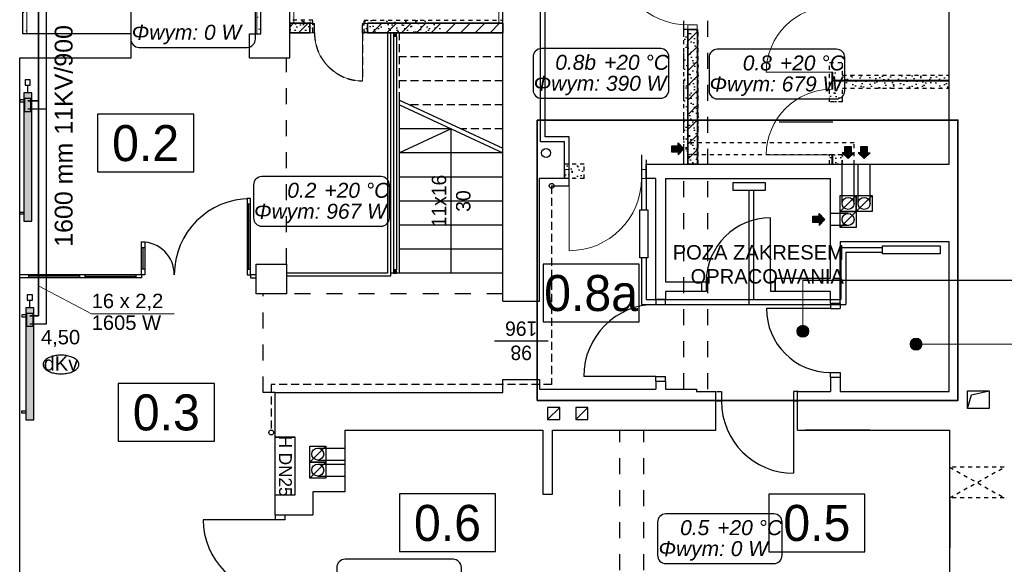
# Model space of a CAD drawing. Header units: millimetres. Extents: x 45180 to 119519, y 31297 to 302414.
# Tile 16 of 97: x 86590 to 98880, y 96303 to 103105. Entities that reach past the tile are written whole.
import ezdxf
from ezdxf.lldxf.tags import DXFTag

# ---------------------------------------------------------------- set-up
doc = ezdxf.new("R2010")
doc.units = ezdxf.units.MM
doc.header["$MEASUREMENT"] = 0
for name, pattern in [('Hidden Line', [100, 50, -50]), ('Krawędzie ukryte', [150, 100, -50]), ('Przerywana', [400, 200, -200])]:
    doc.linetypes.add(name, pattern=pattern)
doc.layers.get('0').update_dxf_attribs({"color": 252})
for name, color, linetype in [('#podkład', 252, 'Continuous'), ('Drzwi ArchiCAD', 252, 'Continuous'), ('IS_Armatura_podłączeniowa_grz._dolnozas.', 7, 'SOLID'), ('IS_Armatura_Therm', 7, 'SOLID'), ('IS_Grafika', 7, 'SOLID'), ('IS_Grzejniki_Plan_rzut', 7, 'SOLID'), ('IS_Opisy_działek_Therm', 7, 'SOLID'), ('IS_Text_Armatury_Therm', 7, 'Continuous'), ('IS_Text_Konstrukcji', 7, 'Continuous'), ('IS_Text_Odbiornikow_Therm', 7, 'Continuous')]:
    doc.layers.add(name, color=color, linetype=linetype)
for name, color, linetype, lineweight in [('Arch ocieplenie_Nr_Pióra__21', 252, 'Continuous', 13), ('Arch opisy_Nr_Pióra__21', 252, 'Continuous', 13), ('Arch zmurowania_Nr_Pióra__21', 252, 'Continuous', 13), ('Arch zmurowania_Nr_Pióra__27', 252, 'Continuous', 35), ('Arch ściany działowe_Nr_Pióra__15', 252, 'Continuous', 25), ('Arch ściany działowe_Nr_Pióra__5', 252, 'Continuous', 13), ('Drzwi ArchiCAD_Nr_Pióra__27', 252, 'Continuous', 35), ('Drzwi ArchiCAD_Nr_Pióra__5', 252, 'Continuous', 13), ('IS_Powrót', 5, 'DASHDOT', 35), ('IS_Zasilanie', 1, 'SOLID', 30)]:
    doc.layers.add(name, color=color, linetype=linetype, lineweight=lineweight)
doc.styles.add('GENERATED_STYLE_3', font='txt')
doc.styles.add('GENERATED_STYLE_5', font='txt')
doc.styles.get("Standard").update_dxf_attribs({"font": 'arial.ttf', "bigfont": 'BIGFONT.SHX'})
tags = doc.linetypes.add('DASHDOT', pattern=[20, 10, -5, 0, -5]).pattern_tags.tags
tags[10:11] = [DXFTag(74, 4), DXFTag(75, 0), DXFTag(340, '0'), DXFTag(46, 0.0), DXFTag(50, 0.0), DXFTag(44, 0.0), DXFTag(45, 0.0)]
tags[8:9] = [DXFTag(74, 4), DXFTag(75, 0), DXFTag(340, '0'), DXFTag(46, 0.0), DXFTag(50, 0.0), DXFTag(44, 0.0), DXFTag(45, 0.0)]
tags[6:7] = [DXFTag(74, 4), DXFTag(75, 0), DXFTag(340, '0'), DXFTag(46, 0.0), DXFTag(50, 0.0), DXFTag(44, 0.0), DXFTag(45, 0.0)]
tags[4:5] = [DXFTag(74, 4), DXFTag(75, 0), DXFTag(340, '0'), DXFTag(46, 0.0), DXFTag(50, 0.0), DXFTag(44, 0.0), DXFTag(45, 0.0)]
tags = doc.linetypes.add('SOLID', pattern=[10, 10, 0]).pattern_tags.tags
tags[6:7] = [DXFTag(74, 4), DXFTag(75, 0), DXFTag(340, '0'), DXFTag(46, 0.0), DXFTag(50, 0.0), DXFTag(44, 0.0), DXFTag(45, 0.0)]
tags[4:5] = [DXFTag(74, 4), DXFTag(75, 0), DXFTag(340, '0'), DXFTag(46, 0.0), DXFTag(50, 0.0), DXFTag(44, 0.0), DXFTag(45, 0.0)]
pattern_1 = [(45, (186358.74, 43896.4), (-63.63961, 63.63961), [0, -60, 0, -90]), (110, (186558.74, 43896.4), (84.572336, 30.78181), [0, -44, 0, -76])]
pattern_2 = [(45, (0, 0), (-91.92388, 91.92388), [])]
pattern_3 = [(0, (0, 0), (0, 623.5383), [60, -300]), (0, (180, 311.8), (0, 623.5383), [60, -300]), (60, (0, 0), (-540, 311.769), [60, -300]), (60, (360, 0), (-540, 311.769), [60, -300]), (120, (60, 0), (540, 311.769), [60, -300]), (120, (420, 0), (540, 311.769), [60, -300]), (0, (0, 60), (0, 120), [0, -120, 0, -180]), (45, (60, 60), (-84.85282, 84.85282), [0, -90, 0, -150])]

# ---------------------------------------------------------------- blocks, each defined once
blk = doc.blocks.new('D1 Drzwi proste 14_2')
at = {"layer": 'Drzwi ArchiCAD_Nr_Pióra__5', "linetype": 'Continuous'}
for p, q in [((410, 0), (410, 820)), ((-410, 0), (-470, 0)), ((-470, 0), (-470, -10)), ((-470, 0), (-470, -10)), ((-410, -10), (-410, 0)), ((470, 0), (410, 0)), ((410, 0), (410, -10)), ((470, -10), (470, 0)), ((470, 0), (470, -10)), ((-470, -10), (-410, -10)), ((410, -10), (470, -10))]:
    blk.add_line(p, q, dxfattribs=at)
blk.add_arc((410, 0), 820, 90, 180, dxfattribs=at)
blk = doc.blocks.new('D1 Drzwi proste 14_3')
at = {"layer": 'Drzwi ArchiCAD_Nr_Pióra__5', "linetype": 'Continuous'}
for p, q in [((410, 0), (410, 820)), ((-410, 0), (-470, 0)), ((-470, 0), (-470, -10)), ((-470, 0), (-470, -10)), ((-410, -10), (-410, 0)), ((470, 0), (410, 0)), ((410, 0), (410, -10)), ((470, -10), (470, 0)), ((470, 0), (470, -10)), ((-470, -10), (-410, -10)), ((410, -10), (470, -10))]:
    blk.add_line(p, q, dxfattribs=at)
blk.add_arc((410, 0), 820, 90, 180, dxfattribs=at)
blk = doc.blocks.new('Ściana_37', base_point=(-89619, 57604))
at = {"layer": 'Arch ściany działowe_Nr_Pióra__15', "linetype": 'Continuous'}
for points in [[(-89619, 60704), (-89631, 60704), (-89631, 60664), (-89621, 60664), (-89619, 60664)], [(-89631, 59632), (-89621, 59632), (-89619, 59632), (-89619, 59724), (-89621, 59724), (-89631, 59724)], [(-89631, 58600), (-89621, 58600), (-89619, 58600), (-89619, 58692), (-89621, 58692), (-89631, 58692)], [(-89631, 57604), (-89619, 57604), (-89619, 57660), (-89621, 57660), (-89631, 57660)]]:
    blk.add_hatch(color=256, dxfattribs=at).paths.add_polyline_path(points, flags=0)
at = {"layer": 'Arch ściany działowe_Nr_Pióra__5', "linetype": 'Continuous'}
for p, q in [((-89619, 60704), (-89631, 60704)), ((-89631, 60704), (-89631, 60664)), ((-89631, 60664), (-89621, 60664)), ((-89621, 60664), (-89619, 60664)), ((-89619, 60664), (-89619, 60704)), ((-89631, 59724), (-89621, 59724)), ((-89631, 59724), (-89631, 59632)), ((-89631, 59632), (-89621, 59632)), ((-89621, 59724), (-89619, 59724)), ((-89621, 59632), (-89619, 59632)), ((-89619, 59684), (-89619, 59724)), ((-89619, 59632), (-89619, 59672)), ((-89631, 58692), (-89621, 58692)), ((-89631, 58692), (-89631, 58600)), ((-89621, 58692), (-89619, 58692)), ((-89619, 58652), (-89619, 58692)), ((-89619, 58600), (-89619, 58640)), ((-89631, 58600), (-89621, 58600)), ((-89621, 58600), (-89619, 58600)), ((-89631, 57660), (-89621, 57660)), ((-89631, 57660), (-89631, 57604)), ((-89621, 57660), (-89619, 57660)), ((-89619, 57604), (-89619, 57660)), ((-89631, 57604), (-89619, 57604))]:
    blk.add_line(p, q, dxfattribs=at)
at = {"layer": 'Drzwi ArchiCAD', "color": 8, "linetype": 'Continuous', "lineweight": 13, "true_color": 0x7f7f7f, "zscale": 1000, "rotation": 90.00000000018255}
blk.add_blockref('D1 Drzwi proste 14_3', (-89631, 60194), dxfattribs=at)
at = {"layer": 'Drzwi ArchiCAD', "color": 8, "linetype": 'Continuous', "lineweight": 13, "true_color": 0x7f7f7f, "xscale": -1, "zscale": 1000, "rotation": 90.00000000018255}
for p in [(-89631, 59162), (-89631, 58130)]:
    blk.add_blockref('D1 Drzwi proste 14_2', p, dxfattribs=at)
blk = doc.blocks.new('Ściana_38', base_point=(-88169, 58640))
at = {"layer": 'Arch ściany działowe_Nr_Pióra__15', "linetype": 'Continuous'}
blk.add_hatch(color=256, dxfattribs=at).paths.add_polyline_path([(-88169, 58652), (-89619, 58652), (-89619, 58640), (-88169, 58640)], flags=0)
at = {"layer": 'Arch ściany działowe_Nr_Pióra__5', "linetype": 'Continuous'}
for p, q in [((-88169, 58652), (-89619, 58652)), ((-89619, 58640), (-88169, 58640)), ((-88169, 58640), (-88169, 58652))]:
    blk.add_line(p, q, dxfattribs=at)
blk = doc.blocks.new('D1 Drzwi proste 14_4')
at = {"layer": 'Drzwi ArchiCAD_Nr_Pióra__27', "linetype": 'Continuous'}
for p, q in [((-510, 0), (-510, -115)), ((510, 0), (510, -115))]:
    blk.add_line(p, q, dxfattribs=at)
at = {"layer": 'Drzwi ArchiCAD_Nr_Pióra__5', "linetype": 'Continuous'}
for p, q in [((450, 0), (450, 900)), ((-450, 0), (-510, 0)), ((-510, 0), (-510, -115)), ((-450, -115), (-450, 0)), ((510, 0), (450, 0)), ((450, 0), (450, -115)), ((510, -115), (510, 0)), ((-510, -115), (-450, -115)), ((450, -115), (510, -115))]:
    blk.add_line(p, q, dxfattribs=at)
blk.add_arc((450, 0), 900, 90, 180, dxfattribs=at)
blk = doc.blocks.new('Ściana_40', base_point=(-91309, 60704))
at = {"layer": 'Arch zmurowania_Nr_Pióra__21', "linetype": 'Continuous'}
h = blk.add_hatch(dxfattribs=at)
h.set_pattern_fill('Common_Brick', color=256, style=0, pattern_type=2)
h.set_pattern_definition(pattern_2)
h.paths.add_polyline_path([(-91429, 60704), (-91429, 60304), (-91314, 60304), (-91309, 60304), (-91309, 60704)], flags=0)
h = blk.add_hatch(dxfattribs=at)
h.set_pattern_fill('Common_Brick', color=256, style=0, pattern_type=2)
h.set_pattern_definition(pattern_2)
h.paths.add_polyline_path([(-91429, 57604), (-91309, 57604), (-91309, 59284), (-91314, 59284), (-91429, 59284)], flags=0)
at = {"layer": 'Arch zmurowania_Nr_Pióra__27', "linetype": 'Continuous'}
for p, q in [((-91429, 60704), (-91429, 60304)), ((-91309, 60704), (-91429, 60704)), ((-91309, 60304), (-91309, 60704)), ((-91429, 60304), (-91314, 60304)), ((-91314, 60304), (-91309, 60304)), ((-91429, 59284), (-91314, 59284)), ((-91429, 59284), (-91429, 57604)), ((-91314, 59284), (-91309, 59284)), ((-91309, 57604), (-91309, 59284)), ((-91429, 57604), (-91309, 57604))]:
    blk.add_line(p, q, dxfattribs=at)
at = {"layer": 'Drzwi ArchiCAD', "color": 8, "linetype": 'Continuous', "lineweight": 13, "true_color": 0x7f7f7f, "zscale": 1000, "rotation": 90}
blk.add_blockref('D1 Drzwi proste 14_4', (-91429, 59794), dxfattribs=at)
blk = doc.blocks.new('Ściana_50', base_point=(-93739, 60884))
at = {"layer": 'Arch ocieplenie_Nr_Pióra__21', "linetype": 'Continuous'}
h = blk.add_hatch(dxfattribs=at)
h.set_pattern_fill('Structural_Concrete', color=256, style=0, pattern_type=2)
h.set_pattern_definition(pattern_3)
h.paths.add_polyline_path([(-93789, 60704), (-93789, 59364), (-93739, 59364), (-93739, 60884)], flags=0)
for p, q in [((-93739, 59364), (-93739, 60884)), ((-93789, 60704), (-93789, 59364)), ((-93789, 59364), (-93739, 59364))]:
    blk.add_line(p, q, dxfattribs=at)
blk = doc.blocks.new('D1 Drzwi proste 14_5')
at = {"layer": 'Drzwi ArchiCAD_Nr_Pióra__27', "linetype": 'Continuous'}
for p, q in [((-360, 0), (-360, -115)), ((360, 0), (360, -115))]:
    blk.add_line(p, q, dxfattribs=at)
at = {"layer": 'Drzwi ArchiCAD_Nr_Pióra__5', "linetype": 'Continuous'}
for p, q in [((300, 0), (300, 600)), ((-300, 0), (-360, 0)), ((-360, 0), (-360, -115)), ((-300, -115), (-300, 0)), ((360, 0), (300, 0)), ((300, 0), (300, -115)), ((360, -115), (360, 0)), ((-360, -115), (-300, -115)), ((300, -115), (360, -115))]:
    blk.add_line(p, q, dxfattribs=at)
blk.add_arc((300, 0), 600, 90, 180, dxfattribs=at)
blk = doc.blocks.new('Ściana_51', base_point=(-96399, 59244))
at = {"layer": 'Arch zmurowania_Nr_Pióra__21', "linetype": 'Continuous'}
h = blk.add_hatch(dxfattribs=at)
h.set_pattern_fill('Common_Brick', color=256, style=0, pattern_type=2)
h.set_pattern_definition(pattern_2)
h.paths.add_polyline_path([(-96399, 59364), (-96399, 59244), (-96149, 59244), (-96149, 59359), (-96149, 59364)], flags=0)
h = blk.add_hatch(dxfattribs=at)
h.set_pattern_fill('Common_Brick', color=256, style=0, pattern_type=2)
h.set_pattern_definition(pattern_2)
h.paths.add_polyline_path([(-93739, 59364), (-95429, 59364), (-95429, 59359), (-95429, 59244), (-93739, 59244)], flags=0)
at = {"layer": 'Arch zmurowania_Nr_Pióra__27', "linetype": 'Continuous'}
for p, q in [((-96149, 59364), (-96399, 59364)), ((-96399, 59364), (-96399, 59244)), ((-96149, 59359), (-96149, 59364)), ((-95429, 59359), (-95429, 59364)), ((-93739, 59364), (-95429, 59364)), ((-93739, 59244), (-93739, 59364)), ((-96399, 59244), (-96149, 59244)), ((-96149, 59244), (-96149, 59359)), ((-95429, 59244), (-95429, 59359)), ((-95429, 59244), (-93739, 59244))]:
    blk.add_line(p, q, dxfattribs=at)
at = {"layer": 'Drzwi ArchiCAD', "color": 8, "linetype": 'Continuous', "lineweight": 13, "true_color": 0x7f7f7f, "xscale": -1, "zscale": 1000, "rotation": 180}
blk.add_blockref('D1 Drzwi proste 14_5', (-95789, 59244), dxfattribs=at)
blk = doc.blocks.new('Ściana_52', base_point=(-96399, 60884))
at = {"layer": 'Arch ocieplenie_Nr_Pióra__21', "linetype": 'Continuous'}
h = blk.add_hatch(dxfattribs=at)
h.set_pattern_fill('Structural_Concrete', color=256, style=0, pattern_type=2)
h.set_pattern_definition(pattern_3)
h.paths.add_polyline_path([(-96399, 60884), (-96399, 59364), (-96349, 59364), (-96349, 60704)], flags=0)
for p, q in [((-96399, 60884), (-96399, 59364)), ((-96349, 59364), (-96349, 60704)), ((-96399, 59364), (-96349, 59364))]:
    blk.add_line(p, q, dxfattribs=at)
blk = doc.blocks.new('Ściana_57', base_point=(-96759, 60884))
at = {"layer": 'Arch ocieplenie_Nr_Pióra__21', "linetype": 'Continuous'}
h = blk.add_hatch(dxfattribs=at)
h.set_pattern_fill('Structural_Concrete', color=256, style=0, pattern_type=2)
h.set_pattern_definition(pattern_3)
h.paths.add_polyline_path([(-96809, 60704), (-96809, 59234), (-96759, 59234), (-96759, 60884)], flags=0)
for p, q in [((-96759, 59234), (-96759, 60884)), ((-96809, 60704), (-96809, 59234)), ((-96809, 59234), (-96759, 59234))]:
    blk.add_line(p, q, dxfattribs=at)
blk = doc.blocks.new('Ściana_58', base_point=(-99729, 60884))
at = {"layer": 'Arch ocieplenie_Nr_Pióra__21', "linetype": 'Continuous'}
h = blk.add_hatch(dxfattribs=at)
h.set_pattern_fill('Structural_Concrete', color=256, style=0, pattern_type=2)
h.set_pattern_definition(pattern_3)
h.paths.add_polyline_path([(-99729, 60884), (-99729, 59234), (-99679, 59234), (-99679, 60704)], flags=0)
for p, q in [((-99729, 60884), (-99729, 59234)), ((-99679, 59234), (-99679, 60704)), ((-99729, 59234), (-99679, 59234))]:
    blk.add_line(p, q, dxfattribs=at)
blk = doc.blocks.new('D1 Drzwi proste 14_8')
at = {"layer": 'Drzwi ArchiCAD_Nr_Pióra__27', "linetype": 'Continuous'}
for p, q in [((-510, 0), (-510, -115)), ((510, 0), (510, -115))]:
    blk.add_line(p, q, dxfattribs=at)
at = {"layer": 'Drzwi ArchiCAD_Nr_Pióra__5', "linetype": 'Continuous'}
for p, q in [((450, 0), (450, 900)), ((-450, 0), (-510, 0)), ((-510, 0), (-510, -115)), ((-450, -115), (-450, 0)), ((510, 0), (450, 0)), ((450, 0), (450, -115)), ((510, -115), (510, 0)), ((-510, -115), (-450, -115)), ((450, -115), (510, -115))]:
    blk.add_line(p, q, dxfattribs=at)
blk.add_arc((450, 0), 900, 90, 180, dxfattribs=at)
blk = doc.blocks.new('Ściana_99', base_point=(-92969, 57544))
at = {"layer": 'Arch zmurowania_Nr_Pióra__27', "linetype": 'Continuous'}
for p, q in [((-92969, 57539), (-92969, 57544)), ((-92969, 57424), (-92969, 57539)), ((-91949, 57539), (-91949, 57544)), ((-91949, 57424), (-91949, 57539))]:
    blk.add_line(p, q, dxfattribs=at)
at = {"layer": 'Drzwi ArchiCAD', "color": 8, "linetype": 'Continuous', "lineweight": 13, "true_color": 0x7f7f7f, "zscale": 1000, "rotation": 180}
blk.add_blockref('D1 Drzwi proste 14_8', (-92459, 57424), dxfattribs=at)
blk = doc.blocks.new('Linia_2', base_point=(-89994, 56149))
at = {"layer": 'Arch opisy_Nr_Pióra__21', "linetype": 'Continuous'}
blk.add_hatch(color=256, dxfattribs=at).paths.add_polyline_path([(-89919, 55516), (-89924, 55545), (-89941, 55569), (-89965, 55585), (-89994, 55591), (-90022, 55585), (-90047, 55569), (-90063, 55545), (-90069, 55516), (-90063, 55487), (-90047, 55463), (-90022, 55447), (-89994, 55441), (-89965, 55447), (-89941, 55463), (-89924, 55487)], flags=0)
blk.add_line((-89994, 56149), (-89994, 55591), dxfattribs=at)
blk.add_circle((-89994, 55516), 75, dxfattribs=at)
blk = doc.blocks.new('Linia_3', base_point=(-85746, 55357))
at = {"layer": 'Arch opisy_Nr_Pióra__21', "linetype": 'Continuous'}
blk.add_hatch(color=256, dxfattribs=at).paths.add_polyline_path([(-88506, 55357), (-88511, 55386), (-88528, 55410), (-88552, 55426), (-88581, 55432), (-88609, 55426), (-88634, 55410), (-88650, 55386), (-88656, 55357), (-88650, 55328), (-88634, 55304), (-88609, 55288), (-88581, 55282), (-88552, 55288), (-88528, 55304), (-88511, 55328)], flags=0)
blk.add_line((-85746, 55357), (-88506, 55357), dxfattribs=at)
blk.add_circle((-88581, 55357), 75, dxfattribs=at)

msp = doc.modelspace()

# ---------------------------------------------------------------- hatches: boundary and pattern name
at = {"layer": '#podkład', "linetype": 'Continuous'}
h = msp.add_hatch(dxfattribs=at)
h.set_pattern_fill('Cut_Stone', color=256, style=0, pattern_type=2)
h.set_pattern_definition(pattern_1)
h.paths.add_polyline_path([(89960, 103100), (89960, 102940), (90250, 102940), (90250, 103100)], flags=0)
h = msp.add_hatch(dxfattribs=at)
h.set_pattern_fill('Cut_Stone', color=256, style=0, pattern_type=2)
h.set_pattern_definition(pattern_1)
h.paths.add_polyline_path([(90890, 102940), (91330, 102940), (91835, 102940), (91835, 103100), (90890, 103100)], flags=0)
h = msp.add_hatch(dxfattribs=at)
h.set_pattern_fill('Cut_Stone', color=256, style=0, pattern_type=2)
h.set_pattern_definition(pattern_1)
h.paths.add_polyline_path([(95060, 102985), (94880, 102985), (94880, 102975), (94880, 101300), (95060, 101300), (95060, 102975)], flags=0)
h = msp.add_hatch(dxfattribs=at)
h.set_pattern_fill('Cut_Stone', color=256, style=0, pattern_type=2)
h.set_pattern_definition(pattern_1)
h.paths.add_polyline_path([(96860, 102250), (98190, 102250), (98190, 102410), (96860, 102410), (96860, 102570), (96700, 102570), (96700, 102080), (96860, 102080)], flags=0)
for points in [[(94810, 101415), (94810, 101450), (94730, 101450), (94730, 101530), (94810, 101530), (94810, 101565), (94880, 101490)], [(96855, 101440), (96890, 101440), (96890, 101520), (96970, 101520), (96970, 101440), (97005, 101440), (96930, 101370)], [(97055, 101440), (97090, 101440), (97090, 101520), (97170, 101520), (97170, 101440), (97205, 101440), (97130, 101370)], [(96570, 100535), (96570, 100570), (96490, 100570), (96490, 100650), (96570, 100650), (96570, 100685), (96640, 100610)]]:
    msp.add_hatch(color=256, dxfattribs=at).paths.add_polyline_path(points, flags=0)
h = msp.add_hatch(dxfattribs=at)
h.set_pattern_fill('Cut_Stone', color=256, style=0, pattern_type=2)
h.set_pattern_definition(pattern_1)
h.paths.add_polyline_path([(96860, 101420), (96700, 101420), (96700, 101300), (96860, 101300)], flags=0)
h = msp.add_hatch(dxfattribs=at)
h.set_pattern_fill('Cut_Stone', color=256, style=0, pattern_type=2)
h.set_pattern_definition(pattern_1)
h.paths.add_polyline_path([(93635, 101120), (93390, 101120), (93390, 101300), (93635, 101300)], flags=0)
at = {"layer": 'IS_Grzejniki_Plan_rzut', "ltscale": 10}
for points in [[(86640, 102190), (86640, 100590), (86740, 100590), (86740, 102190)], [(86667, 99506), (86667, 98106), (86767, 98106), (86767, 99506)]]:
    msp.add_hatch(color=251, dxfattribs=at).paths.add_polyline_path(points)

# ---------------------------------------------------------------- linework, layer by layer
at = {"layer": '#podkład', "linetype": 'Continuous'}
for p, q in [((86630, 102930), (86630, 104580)), ((89600, 102930), (89600, 104580)), ((89960, 103100), (89960, 104580)), ((92620, 103100), (92620, 104580)), ((93090, 101580), (93090, 104580)), ((98190, 102410), (98190, 103510)), ((93150, 101640), (93150, 103440)), ((89960, 102630), (89960, 103100)), ((92620, 99590), (92620, 103100)), ((87980, 102930), (86630, 102930)), ((87980, 102630), (87980, 102930)), ((89460, 102630), (89460, 102930)), ((89460, 102930), (89600, 102930)), ((91180, 102940), (91180, 99940)), ((91220, 102940), (91220, 99900)), ((91295, 102940), (91255, 102940)), ((91255, 102940), (91255, 102900)), ((91255, 102900), (91295, 102940)), ((91255, 102940), (91295, 102900)), ((91255, 102900), (91295, 102900)), ((91255, 102900), (91255, 99980)), ((91295, 102900), (91295, 102940)), ((91295, 102900), (91295, 99980)), ((86590, 95600), (86590, 102630)), ((86590, 102630), (87980, 102630)), ((89460, 102630), (89960, 102630)), ((98190, 101300), (98190, 102410)), ((91330, 99940), (91330, 102100)), ((91330, 102100), (92620, 101500)), ((91330, 102040), (92620, 101440)), ((87562, 101924), (87562, 101204)), ((88762, 101924), (87562, 101924)), ((88762, 101204), (88762, 101924)), ((96740, 101826), (96070, 101826)), ((91975, 101740), (91330, 101440)), ((91975, 101740), (91330, 101740)), ((91975, 99940), (91975, 101740)), ((93450, 101640), (93150, 101640)), ((93450, 101030), (93450, 101640)), ((93390, 101580), (93090, 101580)), ((93390, 101120), (93390, 101580)), ((94730, 101450), (94730, 101530)), ((94730, 101530), (94810, 101530)), ((94880, 101490), (94810, 101565)), ((94810, 101530), (94810, 101565)), ((96890, 101440), (96890, 101520)), ((96890, 101520), (96970, 101520)), ((96970, 101520), (96970, 101440)), ((97090, 101440), (97090, 101520)), ((97090, 101520), (97170, 101520)), ((97170, 101520), (97170, 101440)), ((92620, 101440), (91330, 101440)), ((94350, 101415), (94350, 100730)), ((94810, 101450), (94730, 101450)), ((94880, 101490), (94810, 101415)), ((94810, 101450), (94810, 101415)), ((96930, 101370), (96855, 101440)), ((96890, 101440), (96855, 101440)), ((96930, 101370), (97005, 101440)), ((96970, 101440), (97005, 101440)), ((97130, 101370), (97055, 101440)), ((97090, 101440), (97055, 101440)), ((97130, 101370), (97205, 101440)), ((97170, 101440), (97205, 101440)), ((94410, 101355), (94410, 100730)), ((94410, 101120), (94410, 101300)), ((94410, 101300), (95060, 101300)), ((95060, 101300), (96860, 101300)), ((96855, 100810), (96855, 101300)), ((96860, 101300), (98190, 101300)), ((97005, 100810), (97005, 101300)), ((97055, 100810), (97055, 101300)), ((97205, 100810), (97205, 101300)), ((87562, 101204), (88762, 101204)), ((92620, 101140), (91330, 101140)), ((93080, 99590), (93080, 101120)), ((93390, 101120), (93080, 101120)), ((93230, 101030), (93450, 101030)), ((94530, 101120), (94410, 101120)), ((94530, 99610), (94530, 101120)), ((94650, 101120), (96710, 101120)), ((94650, 101120), (94650, 99830)), ((95494, 100970), (95494, 101070)), ((95494, 101070), (95894, 101070)), ((95894, 101070), (95894, 100970)), ((96710, 100245), (96710, 101120)), ((95894, 100970), (95494, 100970)), ((95691, 100970), (95691, 99550)), ((95751, 100970), (95751, 99610)), ((96830, 100710), (96830, 100910)), ((96830, 100910), (97030, 100910)), ((96830, 100710), (97030, 100910)), ((97030, 100910), (97030, 100710)), ((97030, 100710), (97030, 100910)), ((97030, 100910), (97230, 100910)), ((97030, 100710), (97230, 100910)), ((97230, 100910), (97230, 100710)), ((89470, 100870), (89430, 100870)), ((89430, 100870), (89430, 99920)), ((89470, 100800), (89430, 100800)), ((89450, 99990), (89450, 100800)), ((89470, 99920), (89470, 100870)), ((92620, 100840), (91330, 100840)), ((94330, 100130), (94330, 100730)), ((94330, 100730), (94430, 100730)), ((94430, 100730), (94430, 100130)), ((96640, 100610), (96570, 100685)), ((96570, 100650), (96570, 100685)), ((96930, 100685), (96710, 100685)), ((96830, 100510), (96830, 100710)), ((96830, 100710), (97030, 100710)), ((96830, 100510), (97030, 100710)), ((97030, 100710), (96830, 100710)), ((97030, 100710), (97030, 100510)), ((97230, 100710), (97030, 100710)), ((92620, 100540), (91330, 100540)), ((95960, 99830), (95960, 100630)), ((96490, 100570), (96490, 100650)), ((96490, 100650), (96570, 100650)), ((96570, 100570), (96490, 100570)), ((96640, 100610), (96570, 100535)), ((96570, 100570), (96570, 100535)), ((96930, 100535), (96710, 100535)), ((97030, 100510), (96830, 100510)), ((88110, 99920), (88110, 100330)), ((88110, 100330), (88150, 100330)), ((88150, 100330), (88150, 99920)), ((98190, 100330), (96830, 100330)), ((96830, 100330), (96830, 100245)), ((98190, 98460), (98190, 100330)), ((88110, 100260), (88150, 100260)), ((88130, 99990), (88130, 100260)), ((92620, 100240), (91330, 100240)), ((96710, 99875), (96710, 100245)), ((96830, 99560), (96830, 100245)), ((96840, 100260), (97360, 100260)), ((96840, 100260), (96840, 99610)), ((96900, 100200), (97360, 100200)), ((96900, 100200), (96900, 99550)), ((97360, 100180), (97360, 100280)), ((97360, 100280), (98080, 100280)), ((98080, 100180), (97360, 100180)), ((98080, 100280), (98080, 100180)), ((89540, 99680), (89540, 100050)), ((89540, 100050), (89920, 100050)), ((89920, 100050), (89920, 99680)), ((93122, 100053), (93122, 99333)), ((94322, 100053), (93122, 100053)), ((94322, 99333), (94322, 100053)), ((94430, 100130), (94330, 100130)), ((94350, 100130), (94350, 99550)), ((94410, 100130), (94410, 99610)), ((88110, 99920), (86590, 99920)), ((86700, 99920), (86700, 99880)), ((87335, 99920), (87335, 99880)), ((87405, 99920), (87405, 99880)), ((88040, 99920), (88040, 99880)), ((88150, 99990), (88110, 99990)), ((88150, 99920), (88110, 99920)), ((88110, 99920), (88110, 99880)), ((89430, 99990), (89470, 99990)), ((89430, 99920), (89470, 99920)), ((89540, 99920), (89470, 99920)), ((89470, 99920), (89470, 99880)), ((91180, 99940), (89920, 99940)), ((91295, 99980), (91255, 99980)), ((91255, 99980), (91255, 99940)), ((91255, 99940), (91295, 99980)), ((91255, 99980), (91295, 99940)), ((91255, 99940), (91295, 99940)), ((91295, 99940), (91295, 99980)), ((92620, 99940), (91330, 99940)), ((88110, 99880), (86590, 99880)), ((87335, 99900), (86700, 99900)), ((87405, 99900), (88040, 99900)), ((89470, 99880), (89540, 99880)), ((91220, 99900), (89920, 99900)), ((94650, 99830), (95100, 99830)), ((95100, 99830), (95100, 99710)), ((95100, 99830), (95160, 99830)), ((95100, 99830), (95100, 99710)), ((95160, 99830), (95160, 99710)), ((95960, 99830), (95960, 99710)), ((96020, 99830), (95960, 99830)), ((96020, 99875), (96020, 99710)), ((96020, 99710), (96020, 99875)), ((96020, 99875), (96710, 99875)), ((100613, 99846), (96365, 99846)), ((89920, 99680), (89540, 99680)), ((95100, 99710), (94650, 99710)), ((94650, 99710), (94650, 99610)), ((95160, 99710), (95100, 99710)), ((96020, 99710), (95960, 99710)), ((96710, 99710), (96020, 99710)), ((96710, 99560), (96710, 99710)), ((92620, 99590), (93080, 99590)), ((94350, 99550), (96900, 99550)), ((94410, 99610), (96840, 99610)), ((94530, 99610), (94650, 99610)), ((94530, 99610), (94530, 99550)), ((94650, 99610), (94530, 99610)), ((94530, 99550), (94650, 99550)), ((94650, 99550), (94650, 99610)), ((96710, 99560), (96830, 99560)), ((96710, 99560), (96710, 99500)), ((96830, 99560), (96710, 99560)), ((96830, 99560), (96830, 99500)), ((96710, 99500), (95910, 99500)), ((96710, 99500), (96830, 99500)), ((93122, 99333), (94322, 99333)), ((92515, 99095), (93185, 99095)), ((96710, 98700), (96830, 98700)), ((96710, 98640), (96710, 98700)), ((96830, 98700), (96830, 98640)), ((92620, 98450), (92620, 98610)), ((92620, 98610), (93080, 98610)), ((93080, 98610), (93080, 98490)), ((94530, 98650), (93630, 98650)), ((94530, 98650), (94650, 98650)), ((94530, 98590), (94530, 98650)), ((94530, 98590), (94650, 98590)), ((94530, 98590), (94650, 98590)), ((94530, 98590), (94530, 98490)), ((94650, 98590), (94650, 98650)), ((94650, 98590), (94650, 98490)), ((96710, 98640), (96830, 98640)), ((96710, 98640), (96830, 98640)), ((96710, 98640), (96710, 98460)), ((96830, 98640), (96830, 98460)), ((87820, 98562), (87820, 97842)), ((89020, 98562), (87820, 98562)), ((89020, 97842), (89020, 98562)), ((89780, 98450), (92620, 98450)), ((89780, 97890), (89780, 98450)), ((93080, 98490), (94530, 98490)), ((94650, 98490), (95040, 98490)), ((95040, 98490), (95040, 98460)), ((95040, 98460), (95280, 98460)), ((95280, 97980), (95280, 98460)), ((95290, 98460), (95350, 98460)), ((95350, 98460), (95350, 98340)), ((96310, 98460), (96250, 98460)), ((96250, 98460), (96250, 98340)), ((96300, 97980), (96300, 98460)), ((96300, 98460), (96710, 98460)), ((96830, 98460), (98190, 98460)), ((98420, 98250), (98420, 98470)), ((98420, 98470), (98690, 98470)), ((98470, 98420), (98690, 98470)), ((98690, 98470), (98690, 98250)), ((95350, 98340), (95290, 98340)), ((96310, 98340), (96250, 98340)), ((96250, 98340), (96250, 97440)), ((98420, 98250), (98470, 98420)), ((93330, 98260), (93180, 98260)), ((93180, 98260), (93180, 98110)), ((93180, 98110), (93330, 98260)), ((93330, 98110), (93330, 98260)), ((93680, 98260), (93530, 98260)), ((93530, 98260), (93530, 98110)), ((93530, 98110), (93680, 98260)), ((93680, 98110), (93680, 98260)), ((98690, 98250), (98420, 98250)), ((93180, 98110), (93330, 98110)), ((93530, 98110), (93680, 98110)), ((90650, 97980), (90650, 97210)), ((90650, 97980), (93120, 97980)), ((93120, 97980), (93120, 97180)), ((93240, 97180), (93240, 97980)), ((93240, 97980), (95280, 97980)), ((96300, 97980), (98200, 97980)), ((97200, 97980), (96400, 97980)), ((96400, 97980), (97200, 97980)), ((98200, 95640), (98200, 97980)), ((87820, 97842), (89020, 97842)), ((89780, 97890), (90030, 97890)), ((89780, 97170), (89780, 97890)), ((90030, 97890), (89780, 97890)), ((90030, 97170), (90030, 97890)), ((90030, 97170), (90030, 97890)), ((90210, 97580), (90210, 97780)), ((90210, 97780), (90410, 97780)), ((90210, 97580), (90410, 97780)), ((90310, 97755), (90650, 97755)), ((90410, 97780), (90410, 97580)), ((90310, 97605), (90650, 97605)), ((90210, 97380), (90210, 97580)), ((90210, 97580), (90410, 97580)), ((90210, 97380), (90410, 97580)), ((90410, 97580), (90210, 97580)), ((90310, 97555), (90650, 97555)), ((90410, 97580), (90410, 97380)), ((90410, 97380), (90210, 97380)), ((90310, 97405), (90650, 97405)), ((89780, 97170), (90030, 97170)), ((89780, 97170), (90030, 97170)), ((89780, 96920), (89780, 97170)), ((90650, 97210), (90250, 97210)), ((90250, 97210), (90250, 96920)), ((91330, 97182), (91330, 96462)), ((92530, 97182), (91330, 97182)), ((92530, 96462), (92530, 97182)), ((93120, 97180), (93240, 97180)), ((95940, 97181), (95940, 96461)), ((97140, 97181), (95940, 97181)), ((97140, 96461), (97140, 97181)), ((98200, 97110), (98200, 96510)), ((89780, 96860), (88880, 96860)), ((89780, 96920), (90250, 96920)), ((89780, 96920), (89780, 96860)), ((89900, 96860), (89780, 96860)), ((89900, 96920), (89900, 96860)), ((91330, 96462), (92530, 96462)), ((95940, 96461), (97140, 96461))]:
    msp.add_line(p, q, dxfattribs=at)
at = {"layer": '#podkład', "linetype": 'Przerywana'}
for p, q in [((94880, 98490), (94880, 104580)), ((95180, 98490), (95180, 104580)), ((89920, 100050), (89920, 102630)), ((92620, 99940), (89920, 99940)), ((89630, 98450), (89630, 99680)), ((92620, 99680), (89920, 99680)), ((89780, 98450), (89630, 98450)), ((94080, 91830), (94080, 97980)), ((94380, 91830), (94380, 97980))]:
    msp.add_line(p, q, dxfattribs=at)
at = {"layer": '#podkład', "linetype": 'Hidden Line'}
for p, q in [((90250, 103100), (89960, 103100)), ((90250, 102940), (90250, 103100)), ((90890, 102940), (90890, 103100)), ((90890, 103100), (92620, 103100)), ((89960, 102940), (90250, 102940)), ((92620, 102940), (90890, 102940)), ((94880, 102985), (95060, 102985)), ((94880, 101300), (94880, 102975)), ((95060, 101300), (95060, 102975)), ((96700, 102570), (96860, 102570)), ((96700, 102080), (96700, 102570)), ((96860, 102410), (96860, 102570)), ((96860, 102410), (98190, 102410)), ((96860, 102250), (98190, 102250)), ((96860, 102080), (96860, 102250)), ((96860, 102080), (96700, 102080)), ((97005, 101565), (94930, 101565)), ((97005, 101300), (97005, 101565)), ((96855, 101415), (94930, 101415)), ((96700, 101300), (96700, 101420)), ((96700, 101420), (96860, 101420)), ((96855, 101300), (96855, 101415)), ((96860, 101300), (96860, 101420)), ((93635, 101300), (93390, 101300)), ((93635, 101120), (93635, 101300)), ((93635, 101120), (93390, 101120)), ((98880, 97515), (98200, 97515)), ((98200, 97135), (98880, 97515)), ((98200, 97515), (98880, 97135)), ((98880, 97135), (98200, 97135))]:
    msp.add_line(p, q, dxfattribs=at)
at = {"layer": '#podkład', "linetype": 'Krawędzie ukryte'}
for p, q in [((90270, 103040), (90250, 103040)), ((90270, 102940), (90270, 103040)), ((90870, 102940), (90870, 103040)), ((90870, 103040), (90890, 103040)), ((90270, 102940), (90250, 102940)), ((90870, 102940), (90870, 102340)), ((90870, 102940), (90890, 102940)), ((92620, 102940), (91330, 102940)), ((91330, 102100), (91330, 102940)), ((92620, 102640), (91330, 102640)), ((92620, 102340), (91330, 102340)), ((92620, 102040), (91459, 102040)), ((92620, 101740), (92104, 101740)), ((93230, 101030), (93230, 98550)), ((93230, 98550), (89730, 98550)), ((89730, 98550), (89730, 97950))]:
    msp.add_line(p, q, dxfattribs=at)
at = {"layer": '#podkład', "linetype": 'Continuous'}
for centre, radius in [((93160, 101440), 55), ((93230, 101030), 30), ((96930, 100810), 75), ((97130, 100810), 75), ((96930, 100610), 75), ((89730, 97950), 30), ((90310, 97680), 75), ((90310, 97480), 75)]:
    msp.add_circle(centre, radius, dxfattribs=at)
at = {"layer": '#podkład', "linetype": 'Krawędzie ukryte'}
msp.add_arc((90870, 102940), 600, 180, 270, dxfattribs=at)
at = {"layer": '#podkład', "linetype": 'Continuous'}
for centre, radius, start, end in [((89470, 99920), 950, 90, 180), ((95960, 99830), 800, 90, 180), ((88110, 99920), 410, 0, 90), ((94530, 98650), 900, 90, 180), ((96710, 99500), 800, 180, 270), ((96250, 98340), 900, 180, 270), ((89780, 96860), 900, 180, 270)]:
    msp.add_arc(centre, radius, start, end, dxfattribs=at)
at = {"color": 6, "lineweight": 35}
msp.add_lwpolyline([(93050, 101850), (98300, 101850), (98300, 98350), (93050, 98350)], close=True, dxfattribs=at)
at = {"layer": 'IS_Armatura_podłączeniowa_grz._dolnozas.', "ltscale": 10}
for p, q in [((86650, 102120), (86650, 101960)), ((86730, 102120), (86650, 102120)), ((86650, 102120), (86650, 102120)), ((86730, 101960), (86730, 102120)), ((86650, 101960), (86730, 101960)), ((86677, 99436), (86677, 99276)), ((86757, 99436), (86677, 99436)), ((86677, 99436), (86677, 99436)), ((86757, 99276), (86757, 99436)), ((86677, 99276), (86757, 99276))]:
    msp.add_line(p, q, dxfattribs=at)
at = {"layer": 'IS_Armatura_Therm', "ltscale": 10}
for p, q in [((86722, 102352), (86657, 102352)), ((86657, 102352), (86657, 102287)), ((86657, 102287), (86722, 102287)), ((86690, 102190), (86690, 102287)), ((86722, 102287), (86722, 102352)), ((86749, 99668), (86684, 99668)), ((86684, 99668), (86684, 99603)), ((86684, 99603), (86749, 99603)), ((86717, 99506), (86717, 99603)), ((86749, 99603), (86749, 99668))]:
    msp.add_line(p, q, dxfattribs=at)
at = {"layer": 'IS_Grafika', "ltscale": 10}
for points, knots in [([(87105, 98915), (87094, 98915), (87073, 98914), (87041, 98910), (87012, 98904), (86984, 98897), (86959, 98887), (86937, 98875), (86918, 98863), (86903, 98848), (86891, 98833), (86884, 98816), (86882, 98804), (86882, 98798)], [0, 0, 0, 0, 33.024043, 64.733497, 94.961552, 123.540383, 150.314771, 175.16102, 198.015155, 218.916387, 238.072713, 255.947572, 273.334314, 273.334314, 273.334314, 273.334314]), ([(87329, 98798), (87329, 98804), (87327, 98816), (87320, 98833), (87308, 98848), (87293, 98863), (87274, 98875), (87251, 98887), (87227, 98897), (87199, 98904), (87169, 98910), (87138, 98914), (87116, 98915), (87105, 98915)], [0, 0, 0, 0, 17.386742, 35.2616, 54.417927, 75.319159, 98.173293, 123.019543, 149.793931, 178.372762, 208.600817, 240.310271, 273.334314, 273.334314, 273.334314, 273.334314]), ([(86882, 98798), (86882, 98792), (86884, 98781), (86891, 98764), (86903, 98748), (86918, 98734), (86937, 98721), (86959, 98710), (86984, 98700), (87012, 98692), (87041, 98686), (87073, 98683), (87094, 98682), (87105, 98682)], [0, 0, 0, 0, 17.386742, 35.2616, 54.417927, 75.319159, 98.173293, 123.019543, 149.793931, 178.372762, 208.600817, 240.310271, 273.334314, 273.334314, 273.334314, 273.334314]), ([(87105, 98682), (87116, 98682), (87138, 98683), (87169, 98686), (87199, 98692), (87227, 98700), (87251, 98710), (87274, 98721), (87293, 98734), (87308, 98748), (87320, 98764), (87327, 98781), (87329, 98792), (87329, 98798)], [0, 0, 0, 0, 33.024043, 64.733497, 94.961552, 123.540383, 150.314771, 175.16102, 198.015155, 218.916387, 238.072713, 255.947572, 273.334314, 273.334314, 273.334314, 273.334314])]:
    msp.add_open_spline(points, degree=3, knots=knots, dxfattribs=at)
at = {"layer": 'IS_Grzejniki_Plan_rzut', "ltscale": 10}
for p, q in [((86640, 102190), (86640, 100590)), ((86740, 102190), (86640, 102190)), ((86640, 102190), (86640, 102190)), ((86740, 100590), (86740, 102190)), ((86640, 102102), (86590, 102102)), ((86590, 102102), (86590, 102077)), ((86590, 102077), (86640, 102077)), ((86590, 100677), (86590, 100702)), ((86590, 100702), (86640, 100702)), ((86640, 100677), (86590, 100677)), ((86640, 100590), (86740, 100590)), ((86667, 99506), (86667, 98106)), ((86767, 99506), (86667, 99506)), ((86667, 99506), (86667, 99506)), ((86767, 98106), (86767, 99506)), ((86667, 99418), (86617, 99418)), ((86617, 99418), (86617, 99393)), ((86617, 99393), (86667, 99393)), ((86617, 98193), (86617, 98218)), ((86617, 98218), (86667, 98218)), ((86667, 98193), (86617, 98193)), ((86667, 98106), (86767, 98106))]:
    msp.add_line(p, q, dxfattribs=at)
at = {"layer": 'IS_Opisy_działek_Therm', "lineweight": 5, "ltscale": 10}
for p, q in [((86824, 99783), (87488, 99433)), ((87488, 99433), (88518, 99433))]:
    msp.add_line(p, q, dxfattribs=at)
at = {"layer": 'IS_Powrót', "ltscale": 10}
for p, q in [((86824, 102090), (86824, 104654)), ((86690, 102090), (86824, 102090)), ((86824, 99406), (86824, 102090)), ((86717, 99406), (86824, 99406))]:
    msp.add_line(p, q, dxfattribs=at)
at = {"layer": 'IS_Text_Konstrukcji', "linetype": 'SOLID', "ltscale": 10}
for points in [[(88081, 102759), (89429, 102759, 0.414214), (89532, 102863), (89532, 103276, 0.414214), (89429, 103379), (88081, 103379, 0.414214), (87977, 103276), (87977, 102863, 0.414214), (88081, 102759)], [(93103, 102123), (94591, 102123, 0.414214), (94694, 102226), (94694, 102640, 0.414214), (94591, 102743), (93103, 102743, 0.414214), (92999, 102640), (92999, 102226, 0.414214), (93103, 102123)], [(95297, 102115), (96785, 102115, 0.414214), (96889, 102218), (96889, 102632, 0.414214), (96785, 102735), (95297, 102735, 0.414214), (95194, 102632), (95194, 102218, 0.414214), (95297, 102115)], [(89613, 100525), (91101, 100525, 0.414214), (91204, 100628), (91204, 101041, 0.414214), (91101, 101145), (89613, 101145, 0.414214), (89509, 101041), (89509, 100628, 0.414214), (89613, 100525)], [(94655, 96312), (96004, 96312, 0.414214), (96107, 96416), (96107, 96829, 0.414214), (96004, 96932), (94655, 96932, 0.414214), (94552, 96829), (94552, 96416, 0.414214), (94655, 96312)], [(90652, 95746), (92000, 95746, 0.414214), (92103, 95849), (92103, 96263, 0.414214), (92000, 96366), (90652, 96366, 0.414214), (90548, 96263), (90548, 95849, 0.414214), (90652, 95746)]]:
    msp.add_lwpolyline(points, format="xyb", dxfattribs=at)
at = {"layer": 'IS_Zasilanie', "ltscale": 10}
for p, q in [((86924, 101990), (86924, 104554)), ((86690, 101990), (86924, 101990)), ((86924, 99306), (86924, 101990)), ((86717, 99306), (86924, 99306))]:
    msp.add_line(p, q, dxfattribs=at)

# ---------------------------------------------------------------- block references
at = {"layer": '#podkład'}
for name, p in [('Ściana_58', (86630, 104580)), ('Ściana_57', (89600, 104580)), ('Ściana_52', (89960, 104580)), ('Ściana_50', (92620, 104580)), ('Ściana_40', (95050, 104400)), ('Ściana_37', (96740, 101300)), ('Ściana_51', (89960, 102940)), ('Ściana_38', (98190, 102336)), ('Ściana_99', (93390, 101240))]:
    msp.add_blockref(name, p, dxfattribs=at)
at = {"layer": '#podkład', "linetype": 'Continuous'}
for name, p in [('Linia_2', (96365, 99846)), ('Linia_3', (100613, 99053))]:
    msp.add_blockref(name, p, dxfattribs=at)

# ---------------------------------------------------------------- texts
at = {"layer": '#podkład', "linetype": 'Continuous', "char_height": 450, "attachment_point": 8, "style": 'GENERATED_STYLE_3'}
for s, insert in [('{0.2}', (88162, 101332)), ('{0.8a}', (93722, 99460)), ('{0.3}', (88420, 97969)), ('{0.6}', (91930, 96589)), ('{0.5}', (96540, 96589))]:
    msp.add_mtext(s, dxfattribs=dict(at, insert=insert))
at = {"layer": '#podkład', "linetype": 'Continuous', "char_height": 180, "width": 1346.33, "attachment_point": 2, "style": 'GENERATED_STYLE_5'}
for s, insert, rotation, line_spacing_factor in [('{11x16\\P30}', (91734, 100840), 90, 1.008452), ('{98\\P196}', (92850, 98854), 180, 1.007581)]:
    msp.add_mtext(s, dxfattribs=dict(at, insert=insert, rotation=rotation, line_spacing_factor=line_spacing_factor))
at = {"layer": '#podkład', "linetype": 'Continuous', "insert": (89987, 97530), "char_height": 160, "attachment_point": 2, "rotation": 270, "style": 'GENERATED_STYLE_5'}
msp.add_mtext('{H DN25}', dxfattribs=at)
at = {"layer": 'IS_Grafika', "ltscale": 10, "insert": (87105, 98902), "char_height": 180, "attachment_point": 2}
msp.add_mtext('\\fArial|b0|i0;dKv', dxfattribs=at)
at = {"layer": 'IS_Opisy_działek_Therm', "ltscale": 10, "char_height": 180}
for s, insert, attachment_point in [('\\fArial|b0|i0;16 x 2,2', (87488, 99469), 7), ('\\fArial|b0|i0;1605 W', (87488, 99411), 1)]:
    msp.add_mtext(s, dxfattribs=dict(at, insert=insert, attachment_point=attachment_point))
at = {"layer": 'IS_Text_Armatury_Therm', "linetype": 'SOLID', "ltscale": 10, "insert": (87345, 99017), "char_height": 180, "attachment_point": 9}
msp.add_mtext('\\fArial|b0|i0;4,50  ', dxfattribs=at)
at = {"layer": 'IS_Text_Konstrukcji', "linetype": 'SOLID', "ltscale": 10, "char_height": 187.2}
for s, insert, attachment_point in [('\\fArial|b0|i1;Φwym: 0 W', (88672, 103041), 2), ('\\fArial|b0|i1;0.8b', (93784, 102476), 9), ('\\fArial|b0|i1;+20 °C', (93884, 102476), 7), ('\\fArial|b0|i1;0.8', (95979, 102468), 9), ('\\fArial|b0|i1;+20 °C', (96079, 102468), 7), ('\\fArial|b0|i1;Φwym: 390 W', (93834, 102404), 2), ('\\fArial|b0|i1;Φwym: 679 W', (96029, 102396), 2), ('\\fArial|b0|i1;0.2', (90294, 100878), 9), ('\\fArial|b0|i1;+20 °C', (90394, 100878), 7), ('\\fArial|b0|i1;Φwym: 967 W', (90344, 100806), 2), ('\\fArial|b0|i1;0.5', (95197, 96665), 9), ('\\fArial|b0|i1;+20 °C', (95297, 96665), 7), ('\\fArial|b0|i1;Φwym: 0 W', (95247, 96593), 2)]:
    msp.add_mtext(s, dxfattribs=dict(at, insert=insert, attachment_point=attachment_point))
at = {"layer": 'IS_Text_Konstrukcji', "linetype": 'SOLID', "ltscale": 10, "insert": (96878, 99807), "char_height": 180, "width": 2930.69, "attachment_point": 9}
msp.add_mtext('\\fArial|b0|i0;POZA ZAKRESEM OPRACOWANIA', dxfattribs=at)
at = {"layer": 'IS_Text_Odbiornikow_Therm', "linetype": 'SOLID', "ltscale": 10, "char_height": 223.2, "rotation": 90}
for s, insert, attachment_point in [('\\fArial|b0|i0;11KV/900', (87027, 101668), 1), ('\\fArial|b0|i0;1600 mm', (87027, 101568), 3)]:
    msp.add_mtext(s, dxfattribs=dict(at, insert=insert, attachment_point=attachment_point))

doc.saveas('drawing.dxf')
